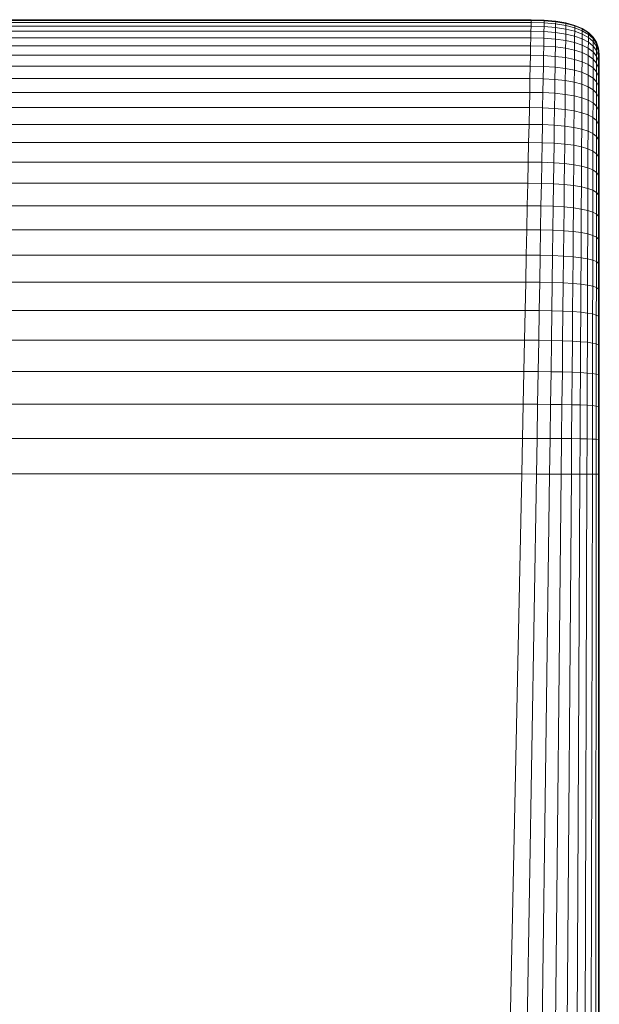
# Model space of a CAD drawing. Extents: x 180 to 9540, y 54 to 2910.
# Tile 77 of 82: x 8310 to 8342, y 1148 to 1202. Entities that reach past the tile are written whole.
import ezdxf
from ezdxf.xclip import XClip

# ---------------------------------------------------------------- set-up
doc = ezdxf.new("R2010")
doc.units = 0
doc.header["$MEASUREMENT"] = 0
doc.header["$XCLIPFRAME"] = 0
doc.layers.add('320-W Umeblowanie U_floe', color=7, linetype='Continuous')
doc.layers.add('820-G Rysunki Obrazki', color=7, linetype='Continuous')

# ---------------------------------------------------------------- blocks, each defined once
blk = doc.blocks.new('Rysunek_2_2', base_point=(4248.051, 809.799))
at = {"layer": '320-W Umeblowanie U_floe', "color": 150, "linetype": 'Continuous', "lineweight": 13, "ltscale": 0.5}
for p, q in [((8337.805, 1202.299), (8295.305, 1202.299)), ((8337.805, 1202.299), (8337.804, 1202.259)), ((8338.517, 1202.279), (8337.805, 1202.299)), ((8337.798, 1201.939), (8295.212, 1201.939)), ((8337.802, 1202.139), (8295.264, 1202.139)), ((8337.804, 1202.259), (8295.295, 1202.259)), ((8337.798, 1201.939), (8337.792, 1201.659)), ((8337.802, 1202.139), (8337.798, 1201.939)), ((8337.798, 1201.939), (8338.511, 1201.921)), ((8337.804, 1202.259), (8337.802, 1202.139)), ((8337.802, 1202.139), (8338.515, 1202.121)), ((8338.517, 1202.24), (8337.804, 1202.259)), ((8338.511, 1201.921), (8338.506, 1201.642)), ((8338.515, 1202.121), (8338.511, 1201.921)), ((8338.511, 1201.921), (8339.149, 1201.87)), ((8338.517, 1202.24), (8338.515, 1202.121)), ((8338.515, 1202.121), (8339.152, 1202.066)), ((8338.517, 1202.279), (8338.517, 1202.24)), ((8339.154, 1202.22), (8338.517, 1202.279)), ((8339.153, 1202.183), (8338.517, 1202.24)), ((8339.149, 1201.87), (8339.146, 1201.593)), ((8339.152, 1202.066), (8339.149, 1201.87)), ((8339.149, 1201.87), (8339.712, 1201.783)), ((8339.154, 1202.183), (8339.152, 1202.066)), ((8339.152, 1202.066), (8339.714, 1201.976)), ((8339.154, 1202.22), (8339.153, 1202.183)), ((8339.716, 1202.122), (8339.154, 1202.22)), ((8339.715, 1202.089), (8339.154, 1202.183)), ((8339.712, 1201.783), (8339.71, 1201.51)), ((8339.714, 1201.976), (8339.712, 1201.783)), ((8339.712, 1201.783), (8340.2, 1201.662)), ((8339.715, 1202.089), (8339.714, 1201.976)), ((8339.714, 1201.976), (8340.202, 1201.85)), ((8339.716, 1202.122), (8339.715, 1202.089)), ((8340.202, 1201.957), (8339.715, 1202.089)), ((8340.203, 1201.985), (8339.716, 1202.122)), ((8340.202, 1201.85), (8340.2, 1201.662)), ((8340.203, 1201.985), (8340.202, 1201.957)), ((8340.615, 1201.788), (8340.202, 1201.957)), ((8340.202, 1201.957), (8340.202, 1201.85)), ((8340.202, 1201.85), (8340.614, 1201.688)), ((8340.615, 1201.809), (8340.203, 1201.985)), ((8340.615, 1201.788), (8340.614, 1201.688)), ((8340.953, 1201.593), (8340.615, 1201.809)), ((8340.615, 1201.809), (8340.615, 1201.788)), ((8340.953, 1201.581), (8340.615, 1201.788)), ((8337.784, 1201.299), (8295.048, 1201.299)), ((8337.792, 1201.659), (8295.141, 1201.659)), ((8337.784, 1201.299), (8337.775, 1200.859)), ((8337.792, 1201.659), (8337.784, 1201.299)), ((8337.784, 1201.299), (8338.5, 1201.283)), ((8337.792, 1201.659), (8338.506, 1201.642)), ((8338.5, 1201.283), (8338.493, 1200.844)), ((8338.506, 1201.642), (8338.5, 1201.283)), ((8338.5, 1201.283), (8339.141, 1201.236)), ((8338.506, 1201.642), (8339.146, 1201.593)), ((8339.141, 1201.236), (8339.135, 1200.799)), ((8339.146, 1201.593), (8339.141, 1201.236)), ((8339.141, 1201.236), (8339.706, 1201.157)), ((8339.146, 1201.593), (8339.71, 1201.51)), ((8339.71, 1201.51), (8339.706, 1201.157)), ((8339.71, 1201.51), (8340.198, 1201.395)), ((8340.198, 1201.395), (8340.196, 1201.047)), ((8340.2, 1201.662), (8340.198, 1201.395)), ((8340.198, 1201.395), (8340.612, 1201.246)), ((8340.2, 1201.662), (8340.613, 1201.507)), ((8340.612, 1201.246), (8340.61, 1200.906)), ((8340.613, 1201.507), (8340.612, 1201.246)), ((8340.612, 1201.246), (8340.951, 1201.065)), ((8340.614, 1201.688), (8340.613, 1201.507)), ((8340.613, 1201.507), (8340.952, 1201.317)), ((8340.614, 1201.688), (8340.952, 1201.489)), ((8340.952, 1201.317), (8340.951, 1201.065)), ((8340.953, 1201.581), (8340.952, 1201.489)), ((8340.952, 1201.489), (8340.952, 1201.317)), ((8340.952, 1201.489), (8341.216, 1201.255)), ((8340.952, 1201.317), (8341.215, 1201.093)), ((8341.216, 1201.338), (8340.953, 1201.593)), ((8340.953, 1201.593), (8340.953, 1201.581)), ((8341.216, 1201.336), (8340.953, 1201.581)), ((8341.216, 1201.255), (8341.215, 1201.093)), ((8341.243, 1201.296), (8341.216, 1201.338)), ((8341.404, 1201.054), (8341.216, 1201.336)), ((8341.216, 1201.336), (8341.216, 1201.255)), ((8341.216, 1201.255), (8341.404, 1200.984)), ((8337.775, 1200.859), (8294.935, 1200.859)), ((8337.775, 1200.859), (8337.764, 1200.339)), ((8337.775, 1200.859), (8338.493, 1200.844)), ((8338.493, 1200.844), (8338.484, 1200.324)), ((8338.493, 1200.844), (8339.135, 1200.799)), ((8339.135, 1200.799), (8339.128, 1200.282)), ((8339.135, 1200.799), (8339.701, 1200.724)), ((8339.701, 1200.724), (8339.696, 1200.211)), ((8339.706, 1201.157), (8339.701, 1200.724)), ((8339.701, 1200.724), (8340.192, 1200.619)), ((8339.706, 1201.157), (8340.196, 1201.047)), ((8340.196, 1201.047), (8340.192, 1200.619)), ((8340.196, 1201.047), (8340.61, 1200.906)), ((8340.61, 1200.906), (8340.608, 1200.485)), ((8340.61, 1200.906), (8340.95, 1200.733)), ((8340.95, 1200.733), (8340.948, 1200.32)), ((8340.951, 1201.065), (8340.95, 1200.733)), ((8340.95, 1200.733), (8341.214, 1200.528)), ((8340.951, 1201.065), (8341.215, 1200.85)), ((8341.215, 1200.85), (8341.214, 1200.528)), ((8341.215, 1201.093), (8341.215, 1200.85)), ((8341.215, 1201.093), (8341.404, 1200.834)), ((8341.215, 1200.85), (8341.404, 1200.603)), ((8341.517, 1200.734), (8341.404, 1201.054)), ((8341.404, 1201.054), (8341.404, 1200.984)), ((8341.404, 1200.984), (8341.404, 1200.834)), ((8341.404, 1200.984), (8341.517, 1200.677)), ((8341.404, 1200.834), (8341.404, 1200.603)), ((8341.404, 1200.834), (8341.517, 1200.54)), ((8341.555, 1200.376), (8341.517, 1200.734)), ((8341.517, 1200.734), (8341.517, 1200.677)), ((8341.517, 1200.677), (8341.517, 1200.54)), ((8341.517, 1200.677), (8341.555, 1200.334)), ((8337.764, 1200.339), (8294.801, 1200.339)), ((8337.764, 1200.339), (8337.752, 1199.739)), ((8337.764, 1200.339), (8338.484, 1200.324)), ((8338.484, 1200.324), (8338.474, 1199.725)), ((8338.484, 1200.324), (8339.128, 1200.282)), ((8339.128, 1200.282), (8339.12, 1199.685)), ((8339.128, 1200.282), (8339.696, 1200.211)), ((8339.696, 1200.211), (8339.69, 1199.618)), ((8339.696, 1200.211), (8340.189, 1200.112)), ((8340.192, 1200.619), (8340.189, 1200.112)), ((8340.192, 1200.619), (8340.608, 1200.485)), ((8340.608, 1200.485), (8340.606, 1199.984)), ((8340.608, 1200.485), (8340.948, 1200.32)), ((8340.948, 1200.32), (8340.947, 1199.828)), ((8340.948, 1200.32), (8341.213, 1200.126)), ((8341.214, 1200.528), (8341.213, 1200.126)), ((8341.214, 1200.528), (8341.403, 1200.292)), ((8341.404, 1200.603), (8341.403, 1200.292)), ((8341.403, 1200.292), (8341.403, 1199.901)), ((8341.403, 1200.292), (8341.517, 1200.025)), ((8341.404, 1200.603), (8341.517, 1200.323)), ((8341.517, 1200.54), (8341.517, 1200.323)), ((8341.517, 1200.54), (8341.555, 1200.212)), ((8341.517, 1200.323), (8341.517, 1200.025)), ((8341.517, 1200.323), (8341.555, 1200.009)), ((8341.555, 1200.376), (8341.555, 1200.334)), ((8341.555, 1200.334), (8341.555, 1200.212)), ((8341.555, 1200.212), (8341.555, 1200.009)), ((8337.752, 1199.739), (8294.647, 1199.739)), ((8337.752, 1199.739), (8337.738, 1199.059)), ((8337.752, 1199.739), (8338.474, 1199.725)), ((8338.474, 1199.725), (8338.463, 1199.046)), ((8338.474, 1199.725), (8339.12, 1199.685)), ((8339.12, 1199.685), (8339.111, 1199.008)), ((8339.12, 1199.685), (8339.69, 1199.618)), ((8339.69, 1199.618), (8339.683, 1198.945)), ((8339.69, 1199.618), (8340.184, 1199.524)), ((8340.189, 1200.112), (8340.184, 1199.524)), ((8340.189, 1200.112), (8340.606, 1199.984)), ((8340.606, 1199.984), (8340.602, 1199.403)), ((8340.606, 1199.984), (8340.947, 1199.828)), ((8340.947, 1199.828), (8340.945, 1199.255)), ((8340.947, 1199.828), (8341.213, 1199.643)), ((8341.213, 1199.643), (8341.212, 1199.08)), ((8341.213, 1200.126), (8341.213, 1199.643)), ((8341.213, 1200.126), (8341.403, 1199.901)), ((8341.213, 1199.643), (8341.403, 1199.43)), ((8341.403, 1199.901), (8341.403, 1199.43)), ((8341.403, 1199.901), (8341.517, 1199.647)), ((8341.517, 1200.025), (8341.517, 1199.647)), ((8341.517, 1200.025), (8341.555, 1199.726)), ((8341.517, 1199.647), (8341.517, 1199.189)), ((8341.517, 1199.647), (8341.555, 1199.363)), ((8341.555, 1200.009), (8341.555, 1199.726)), ((8341.555, 1199.726), (8341.555, 1199.363)), ((8337.738, 1199.059), (8294.472, 1199.059)), ((8337.738, 1199.059), (8337.722, 1198.299)), ((8337.738, 1199.059), (8338.463, 1199.046)), ((8340.184, 1199.524), (8340.179, 1198.856)), ((8340.184, 1199.524), (8340.602, 1199.403)), ((8340.602, 1199.403), (8340.599, 1198.742)), ((8340.602, 1199.403), (8340.945, 1199.255)), ((8340.945, 1199.255), (8340.943, 1198.602)), ((8340.945, 1199.255), (8341.212, 1199.08)), ((8341.212, 1199.08), (8341.21, 1198.438)), ((8341.212, 1199.08), (8341.402, 1198.879)), ((8341.403, 1199.43), (8341.402, 1198.879)), ((8341.403, 1199.43), (8341.517, 1199.189)), ((8341.517, 1199.189), (8341.517, 1198.651)), ((8341.517, 1199.189), (8341.555, 1198.919)), ((8341.555, 1199.363), (8341.555, 1198.919)), ((8338.463, 1199.046), (8338.45, 1198.287)), ((8338.463, 1199.046), (8339.111, 1199.008)), ((8339.111, 1199.008), (8339.101, 1198.251)), ((8339.111, 1199.008), (8339.683, 1198.945)), ((8339.683, 1198.945), (8339.676, 1198.191)), ((8339.683, 1198.945), (8340.179, 1198.856)), ((8340.179, 1198.856), (8340.174, 1198.108)), ((8340.179, 1198.856), (8340.599, 1198.742)), ((8340.599, 1198.742), (8340.595, 1198.001)), ((8340.599, 1198.742), (8340.943, 1198.602)), ((8340.943, 1198.602), (8340.94, 1197.87)), ((8340.943, 1198.602), (8341.21, 1198.438)), ((8341.402, 1198.879), (8341.402, 1198.248)), ((8341.402, 1198.879), (8341.517, 1198.651)), ((8341.517, 1198.651), (8341.517, 1198.032)), ((8341.517, 1198.651), (8341.555, 1198.395)), ((8341.555, 1198.919), (8341.555, 1198.395)), ((8337.722, 1198.299), (8294.277, 1198.299)), ((8337.722, 1198.299), (8337.704, 1197.459)), ((8337.722, 1198.299), (8338.45, 1198.287)), ((8338.45, 1198.287), (8338.436, 1197.448)), ((8338.45, 1198.287), (8339.101, 1198.251)), ((8339.101, 1198.251), (8339.09, 1197.414)), ((8339.101, 1198.251), (8339.676, 1198.191)), ((8339.676, 1198.191), (8339.667, 1197.358)), ((8339.676, 1198.191), (8340.174, 1198.108)), ((8340.174, 1198.108), (8340.167, 1197.28)), ((8340.174, 1198.108), (8340.595, 1198.001)), ((8340.595, 1198.001), (8340.591, 1197.18)), ((8340.595, 1198.001), (8340.94, 1197.87)), ((8341.21, 1198.438), (8341.209, 1197.715)), ((8341.21, 1198.438), (8341.402, 1198.248)), ((8341.402, 1198.248), (8341.401, 1197.536)), ((8341.402, 1198.248), (8341.517, 1198.032)), ((8341.517, 1198.032), (8341.517, 1197.334)), ((8341.517, 1198.032), (8341.555, 1197.791)), ((8341.555, 1198.395), (8341.555, 1197.791)), ((8337.704, 1197.459), (8294.061, 1197.459)), ((8337.704, 1197.459), (8337.685, 1196.539)), ((8337.704, 1197.459), (8338.436, 1197.448)), ((8338.436, 1197.448), (8338.42, 1196.528)), ((8338.436, 1197.448), (8339.09, 1197.414)), ((8340.94, 1197.87), (8340.938, 1197.057)), ((8340.94, 1197.87), (8341.209, 1197.715)), ((8341.209, 1197.715), (8341.207, 1196.912)), ((8341.209, 1197.715), (8341.401, 1197.536)), ((8341.401, 1197.536), (8341.4, 1196.745)), ((8341.401, 1197.536), (8341.517, 1197.334)), ((8341.555, 1197.791), (8341.555, 1197.107)), ((8339.09, 1197.414), (8339.078, 1196.497)), ((8339.09, 1197.414), (8339.667, 1197.358)), ((8339.667, 1197.358), (8339.658, 1196.445)), ((8339.667, 1197.358), (8340.167, 1197.28)), ((8340.167, 1197.28), (8340.161, 1196.372)), ((8340.167, 1197.28), (8340.591, 1197.18)), ((8340.591, 1197.18), (8340.586, 1196.279)), ((8340.591, 1197.18), (8340.938, 1197.057)), ((8340.938, 1197.057), (8340.935, 1196.165)), ((8340.938, 1197.057), (8341.207, 1196.912)), ((8341.207, 1196.912), (8341.206, 1196.029)), ((8341.207, 1196.912), (8341.4, 1196.745)), ((8341.517, 1197.334), (8341.516, 1196.555)), ((8341.517, 1197.334), (8341.555, 1197.107)), ((8341.555, 1197.107), (8341.555, 1196.343)), ((8337.685, 1196.539), (8293.825, 1196.539)), ((8337.685, 1196.539), (8337.664, 1195.539)), ((8337.685, 1196.539), (8338.42, 1196.528)), ((8338.42, 1196.528), (8338.403, 1195.529)), ((8338.42, 1196.528), (8339.078, 1196.497)), ((8339.078, 1196.497), (8339.064, 1195.5)), ((8339.078, 1196.497), (8339.658, 1196.445)), ((8339.658, 1196.445), (8339.648, 1195.452)), ((8339.658, 1196.445), (8340.161, 1196.372)), ((8340.161, 1196.372), (8340.153, 1195.385)), ((8340.161, 1196.372), (8340.586, 1196.279)), ((8341.4, 1196.745), (8341.4, 1195.874)), ((8341.4, 1196.745), (8341.516, 1196.555)), ((8341.516, 1196.555), (8341.516, 1195.697)), ((8341.516, 1196.555), (8341.555, 1196.343)), ((8341.555, 1196.343), (8341.555, 1195.499)), ((8340.586, 1196.279), (8340.581, 1195.299)), ((8340.586, 1196.279), (8340.935, 1196.165)), ((8340.935, 1196.165), (8340.931, 1195.193)), ((8340.935, 1196.165), (8341.206, 1196.029)), ((8341.206, 1196.029), (8341.204, 1195.069)), ((8341.206, 1196.029), (8341.4, 1195.874)), ((8341.4, 1195.874), (8341.399, 1194.925)), ((8341.4, 1195.874), (8341.516, 1195.697)), ((8337.664, 1195.539), (8293.568, 1195.539)), ((8337.664, 1195.539), (8337.642, 1194.459)), ((8337.664, 1195.539), (8338.403, 1195.529)), ((8338.403, 1195.529), (8338.385, 1194.45)), ((8338.403, 1195.529), (8339.064, 1195.5)), ((8339.064, 1195.5), (8339.05, 1194.424)), ((8339.064, 1195.5), (8339.648, 1195.452)), ((8339.648, 1195.452), (8339.637, 1194.38)), ((8339.648, 1195.452), (8340.153, 1195.385)), ((8340.153, 1195.385), (8340.145, 1194.318)), ((8340.153, 1195.385), (8340.581, 1195.299)), ((8340.581, 1195.299), (8340.576, 1194.239)), ((8340.581, 1195.299), (8340.931, 1195.193)), ((8341.516, 1195.697), (8341.516, 1194.762)), ((8341.516, 1195.697), (8341.555, 1195.499)), ((8341.555, 1195.499), (8341.555, 1194.579)), ((8340.931, 1195.193), (8340.928, 1194.143)), ((8340.931, 1195.193), (8341.204, 1195.069)), ((8341.204, 1195.069), (8341.202, 1194.029)), ((8341.204, 1195.069), (8341.399, 1194.925)), ((8341.399, 1194.925), (8341.398, 1193.897)), ((8341.399, 1194.925), (8341.516, 1194.762)), ((8341.516, 1194.762), (8341.516, 1193.748)), ((8341.516, 1194.762), (8341.555, 1194.579)), ((8337.642, 1194.459), (8293.291, 1194.459)), ((8337.642, 1194.459), (8337.618, 1193.299)), ((8337.642, 1194.459), (8338.385, 1194.45)), ((8338.385, 1194.45), (8338.366, 1193.291)), ((8338.385, 1194.45), (8339.05, 1194.424)), ((8339.05, 1194.424), (8339.035, 1193.267)), ((8339.05, 1194.424), (8339.637, 1194.38)), ((8339.637, 1194.38), (8339.625, 1193.227)), ((8339.637, 1194.38), (8340.145, 1194.318)), ((8340.145, 1194.318), (8340.137, 1193.171)), ((8340.145, 1194.318), (8340.576, 1194.239)), ((8340.576, 1194.239), (8340.57, 1193.1)), ((8340.576, 1194.239), (8340.928, 1194.143)), ((8341.555, 1194.579), (8341.555, 1193.582)), ((8340.928, 1194.143), (8340.924, 1193.012)), ((8340.928, 1194.143), (8341.202, 1194.029)), ((8341.202, 1194.029), (8341.2, 1192.909)), ((8341.202, 1194.029), (8341.398, 1193.897)), ((8341.398, 1193.897), (8341.397, 1192.79)), ((8341.398, 1193.897), (8341.516, 1193.748)), ((8341.516, 1193.748), (8341.516, 1192.655)), ((8341.516, 1193.748), (8341.555, 1193.582)), ((8337.618, 1193.299), (8292.992, 1193.299)), ((8337.618, 1193.299), (8337.592, 1192.059)), ((8337.618, 1193.299), (8338.366, 1193.291)), ((8338.366, 1193.291), (8338.345, 1192.052)), ((8338.366, 1193.291), (8339.035, 1193.267)), ((8339.035, 1193.267), (8339.018, 1192.03)), ((8339.035, 1193.267), (8339.625, 1193.227)), ((8339.625, 1193.227), (8339.612, 1191.994)), ((8339.625, 1193.227), (8340.137, 1193.171)), ((8340.137, 1193.171), (8340.127, 1191.944)), ((8340.137, 1193.171), (8340.57, 1193.1)), ((8340.57, 1193.1), (8340.563, 1191.88)), ((8340.57, 1193.1), (8340.924, 1193.012)), ((8341.555, 1193.582), (8341.555, 1192.504)), ((8340.924, 1193.012), (8340.92, 1191.802)), ((8340.924, 1193.012), (8341.2, 1192.909)), ((8341.2, 1192.909), (8341.198, 1191.709)), ((8341.2, 1192.909), (8341.397, 1192.79)), ((8341.397, 1192.79), (8341.396, 1191.602)), ((8341.397, 1192.79), (8341.516, 1192.655)), ((8341.516, 1192.655), (8341.515, 1191.481)), ((8341.516, 1192.655), (8341.555, 1192.504)), ((8337.592, 1192.059), (8292.674, 1192.059)), ((8337.592, 1192.059), (8337.564, 1190.739)), ((8337.592, 1192.059), (8338.345, 1192.052)), ((8338.345, 1192.052), (8338.322, 1190.732)), ((8338.345, 1192.052), (8339.018, 1192.03)), ((8339.018, 1192.03), (8339.001, 1190.713)), ((8339.018, 1192.03), (8339.612, 1191.994)), ((8341.555, 1192.504), (8341.555, 1191.345)), ((8339.612, 1191.994), (8339.599, 1190.682)), ((8339.612, 1191.994), (8340.127, 1191.944)), ((8340.127, 1191.944), (8340.118, 1190.637)), ((8340.127, 1191.944), (8340.563, 1191.88)), ((8340.563, 1191.88), (8340.557, 1190.58)), ((8340.563, 1191.88), (8340.92, 1191.802)), ((8340.92, 1191.802), (8340.916, 1190.511)), ((8340.92, 1191.802), (8341.198, 1191.709)), ((8341.198, 1191.709), (8341.195, 1190.429)), ((8341.198, 1191.709), (8341.396, 1191.602)), ((8341.396, 1191.602), (8341.395, 1190.334)), ((8341.396, 1191.602), (8341.515, 1191.481)), ((8341.515, 1191.481), (8341.515, 1190.226)), ((8341.515, 1191.481), (8341.555, 1191.345)), ((8341.555, 1191.345), (8341.555, 1190.106)), ((8337.564, 1190.739), (8292.335, 1190.739)), ((8337.564, 1190.739), (8337.535, 1189.339)), ((8337.564, 1190.739), (8338.322, 1190.732)), ((8338.322, 1190.732), (8338.299, 1189.333)), ((8338.322, 1190.732), (8339.001, 1190.713)), ((8339.001, 1190.713), (8338.982, 1189.317)), ((8339.001, 1190.713), (8339.599, 1190.682)), ((8339.599, 1190.682), (8339.585, 1189.289)), ((8339.599, 1190.682), (8340.118, 1190.637)), ((8340.118, 1190.637), (8340.107, 1189.25)), ((8340.118, 1190.637), (8340.557, 1190.58)), ((8340.557, 1190.58), (8340.549, 1189.2)), ((8340.557, 1190.58), (8340.916, 1190.511)), ((8340.916, 1190.511), (8340.911, 1189.14)), ((8340.916, 1190.511), (8341.195, 1190.429)), ((8341.195, 1190.429), (8341.193, 1189.068)), ((8341.195, 1190.429), (8341.395, 1190.334)), ((8341.395, 1190.334), (8341.394, 1188.985)), ((8341.395, 1190.334), (8341.515, 1190.226)), ((8341.515, 1190.226), (8341.515, 1188.891)), ((8341.515, 1190.226), (8341.555, 1190.106)), ((8341.555, 1190.106), (8341.555, 1188.786)), ((8337.535, 1189.339), (8291.975, 1189.339)), ((8337.535, 1189.339), (8337.504, 1187.859)), ((8337.535, 1189.339), (8338.299, 1189.333)), ((8338.299, 1189.333), (8338.274, 1187.854)), ((8338.299, 1189.333), (8338.982, 1189.317)), ((8338.982, 1189.317), (8338.962, 1187.84)), ((8338.982, 1189.317), (8339.585, 1189.289)), ((8339.585, 1189.289), (8339.57, 1187.816)), ((8339.585, 1189.289), (8340.107, 1189.25)), ((8340.107, 1189.25), (8340.096, 1187.783)), ((8340.107, 1189.25), (8340.549, 1189.2)), ((8340.549, 1189.2), (8340.542, 1187.74)), ((8340.549, 1189.2), (8340.911, 1189.14)), ((8340.911, 1189.14), (8340.906, 1187.688)), ((8340.911, 1189.14), (8341.193, 1189.068)), ((8341.193, 1189.068), (8341.19, 1187.627)), ((8341.193, 1189.068), (8341.394, 1188.985)), ((8341.394, 1188.985), (8341.393, 1187.556)), ((8341.394, 1188.985), (8341.515, 1188.891)), ((8341.515, 1188.891), (8341.514, 1187.475)), ((8341.515, 1188.891), (8341.555, 1188.786)), ((8341.555, 1188.786), (8341.555, 1187.385)), ((8337.504, 1187.859), (8291.595, 1187.859)), ((8337.504, 1187.859), (8337.472, 1186.299)), ((8337.504, 1187.859), (8338.274, 1187.854)), ((8338.274, 1187.854), (8338.247, 1186.295)), ((8338.274, 1187.854), (8338.962, 1187.84)), ((8338.962, 1187.84), (8338.941, 1186.283)), ((8338.962, 1187.84), (8339.57, 1187.816)), ((8339.57, 1187.816), (8339.554, 1186.263)), ((8339.57, 1187.816), (8340.096, 1187.783)), ((8340.096, 1187.783), (8340.085, 1186.236)), ((8340.096, 1187.783), (8340.542, 1187.74)), ((8340.542, 1187.74), (8340.534, 1186.2)), ((8340.542, 1187.74), (8340.906, 1187.688)), ((8340.906, 1187.688), (8340.901, 1186.157)), ((8340.906, 1187.688), (8341.19, 1187.627)), ((8341.19, 1187.627), (8341.187, 1186.106)), ((8341.19, 1187.627), (8341.393, 1187.556)), ((8341.393, 1187.556), (8341.391, 1186.046)), ((8341.393, 1187.556), (8341.514, 1187.475)), ((8341.514, 1187.475), (8341.514, 1185.98)), ((8341.514, 1187.475), (8341.555, 1187.385)), ((8341.555, 1187.385), (8341.555, 1185.905)), ((8337.472, 1186.299), (8291.194, 1186.299)), ((8337.472, 1186.299), (8337.438, 1184.659)), ((8337.472, 1186.299), (8338.247, 1186.295)), ((8338.247, 1186.295), (8338.22, 1184.655)), ((8338.247, 1186.295), (8338.941, 1186.283)), ((8338.941, 1186.283), (8338.92, 1184.646)), ((8338.941, 1186.283), (8339.554, 1186.263)), ((8339.554, 1186.263), (8339.537, 1184.63)), ((8339.554, 1186.263), (8340.085, 1186.236)), ((8340.085, 1186.236), (8340.072, 1184.608)), ((8340.085, 1186.236), (8340.534, 1186.2)), ((8340.534, 1186.2), (8340.525, 1184.58)), ((8340.534, 1186.2), (8340.901, 1186.157)), ((8340.901, 1186.157), (8340.896, 1184.545)), ((8340.901, 1186.157), (8341.187, 1186.106)), ((8341.187, 1186.106), (8341.184, 1184.504)), ((8341.187, 1186.106), (8341.391, 1186.046)), ((8341.391, 1186.046), (8341.39, 1184.457)), ((8341.391, 1186.046), (8341.514, 1185.98)), ((8341.514, 1185.98), (8341.514, 1184.403)), ((8341.514, 1185.98), (8341.555, 1185.905)), ((8341.555, 1185.905), (8341.555, 1184.344)), ((8337.438, 1184.659), (8290.772, 1184.659)), ((8337.438, 1184.659), (8337.402, 1182.939)), ((8337.438, 1184.659), (8338.22, 1184.655)), ((8338.22, 1184.655), (8338.191, 1182.936)), ((8338.22, 1184.655), (8338.92, 1184.646)), ((8338.92, 1184.646), (8338.897, 1182.929)), ((8338.92, 1184.646), (8339.537, 1184.63)), ((8339.537, 1184.63), (8339.52, 1182.917)), ((8339.537, 1184.63), (8340.072, 1184.608)), ((8340.072, 1184.608), (8340.06, 1182.901)), ((8340.072, 1184.608), (8340.525, 1184.58)), ((8340.525, 1184.58), (8340.516, 1182.88)), ((8340.525, 1184.58), (8340.896, 1184.545)), ((8340.896, 1184.545), (8340.89, 1182.854)), ((8340.896, 1184.545), (8341.184, 1184.504)), ((8341.184, 1184.504), (8341.181, 1182.823)), ((8341.184, 1184.504), (8341.39, 1184.457)), ((8341.39, 1184.457), (8341.389, 1182.787)), ((8341.39, 1184.457), (8341.514, 1184.403)), ((8341.514, 1184.403), (8341.513, 1182.747)), ((8341.514, 1184.403), (8341.555, 1184.344)), ((8341.555, 1184.344), (8341.555, 1182.702)), ((8337.402, 1182.939), (8290.331, 1182.939)), ((8337.402, 1182.939), (8337.364, 1181.139)), ((8337.402, 1182.939), (8338.191, 1182.936)), ((8338.191, 1182.936), (8338.16, 1181.137)), ((8338.191, 1182.936), (8338.897, 1182.929)), ((8338.897, 1182.929), (8338.873, 1181.132)), ((8338.897, 1182.929), (8339.52, 1182.917)), ((8339.52, 1182.917), (8339.501, 1181.124)), ((8339.52, 1182.917), (8340.06, 1182.901)), ((8340.06, 1182.901), (8340.046, 1181.113)), ((8340.06, 1182.901), (8340.516, 1182.88)), ((8340.516, 1182.88), (8340.507, 1181.099)), ((8340.516, 1182.88), (8340.89, 1182.854)), ((8340.89, 1182.854), (8340.884, 1181.082)), ((8340.89, 1182.854), (8341.181, 1182.823)), ((8341.181, 1182.823), (8341.178, 1181.061)), ((8341.181, 1182.823), (8341.389, 1182.787)), ((8341.389, 1182.787), (8341.387, 1181.038)), ((8341.389, 1182.787), (8341.513, 1182.747)), ((8341.513, 1182.747), (8341.513, 1181.011)), ((8341.513, 1182.747), (8341.555, 1182.702)), ((8341.555, 1182.702), (8341.555, 1180.981)), ((8337.364, 1181.139), (8289.868, 1181.139)), ((8337.364, 1181.139), (8337.325, 1179.259)), ((8337.364, 1181.139), (8338.16, 1181.137)), ((8338.16, 1181.137), (8338.129, 1179.258)), ((8338.16, 1181.137), (8338.873, 1181.132)), ((8338.873, 1181.132), (8338.848, 1179.255)), ((8338.873, 1181.132), (8339.501, 1181.124)), ((8339.501, 1181.124), (8339.482, 1179.252)), ((8339.501, 1181.124), (8340.046, 1181.113)), ((8340.046, 1181.113), (8340.032, 1179.246)), ((8340.046, 1181.113), (8340.507, 1181.099)), ((8340.507, 1181.099), (8340.497, 1179.239)), ((8340.507, 1181.099), (8340.884, 1181.082)), ((8340.884, 1181.082), (8340.878, 1179.23)), ((8340.884, 1181.082), (8341.178, 1181.061)), ((8341.178, 1181.061), (8341.174, 1179.22)), ((8341.178, 1181.061), (8341.387, 1181.038)), ((8341.387, 1181.038), (8341.386, 1179.208)), ((8341.387, 1181.038), (8341.513, 1181.011)), ((8341.513, 1181.011), (8341.513, 1179.194)), ((8341.513, 1181.011), (8341.555, 1180.981)), ((8341.555, 1180.981), (8341.555, 1179.179)), ((8337.325, 1179.259), (8289.385, 1179.259)), ((8337.325, 1179.259), (8337.284, 1177.299)), ((8337.325, 1179.259), (8338.129, 1179.258)), ((8338.129, 1179.258), (8338.096, 1177.298)), ((8338.129, 1179.258), (8338.848, 1179.255)), ((8338.848, 1179.255), (8338.822, 1177.298)), ((8338.848, 1179.255), (8339.482, 1179.252)), ((8339.482, 1179.252), (8339.462, 1177.297)), ((8339.482, 1179.252), (8340.032, 1179.246)), ((8340.032, 1179.246), (8340.018, 1177.295)), ((8340.032, 1179.246), (8340.497, 1179.239)), ((8340.497, 1179.239), (8340.487, 1177.294)), ((8340.497, 1179.239), (8340.878, 1179.23)), ((8340.878, 1179.23), (8340.872, 1177.291)), ((8341.174, 1179.22), (8340.878, 1179.23)), ((8341.171, 1177.289), (8341.174, 1179.22)), ((8341.386, 1179.208), (8341.174, 1179.22)), ((8341.384, 1177.286), (8341.386, 1179.208)), ((8341.513, 1179.194), (8341.386, 1179.208)), ((8341.512, 1177.282), (8341.513, 1179.194)), ((8341.555, 1179.179), (8341.513, 1179.194)), ((8341.555, 1177.279), (8341.555, 1179.179)), ((8288.881, 1177.299), (8337.284, 1177.299)), ((8337.284, 1177.299), (8335.144, 1074.578)), ((8338.096, 1177.298), (8336.251, 1067.975)), ((8338.822, 1177.298), (8337.28, 1061.677)), ((8338.096, 1177.298), (8337.284, 1177.299)), ((8338.822, 1177.298), (8338.096, 1177.298)), ((8339.462, 1177.297), (8338.221, 1055.706)), ((8339.462, 1177.297), (8338.822, 1177.298)), ((8340.018, 1177.295), (8339.062, 1049.832)), ((8340.018, 1177.295), (8339.462, 1177.297)), ((8340.487, 1177.294), (8339.797, 1044.685)), ((8340.487, 1177.294), (8340.018, 1177.295)), ((8340.872, 1177.291), (8340.413, 1039.595)), ((8340.872, 1177.291), (8340.487, 1177.294)), ((8341.171, 1177.289), (8340.872, 1177.291)), ((8341.171, 1177.289), (8340.904, 1035.342)), ((8341.384, 1177.286), (8341.171, 1177.289)), ((8341.384, 1177.286), (8341.265, 1034.826)), ((8341.512, 1177.282), (8341.384, 1177.286)), ((8341.512, 1177.282), (8341.483, 1034.834)), ((8341.555, 1177.279), (8341.512, 1177.282)), ((8341.555, 1034.842), (8341.555, 1177.279))]:
    blk.add_line(p, q, dxfattribs=at)

msp = doc.modelspace()

# ---------------------------------------------------------------- block references
at = {"layer": '820-G Rysunki Obrazki', "color": 7, "linetype": 'Continuous', "lineweight": 13, "ltscale": 0.1}
ref = msp.add_blockref('Rysunek_2_2', (4248.051, 809.799), dxfattribs=at)
XClip(ref).set_block_clipping_path([(4133.6196216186, 305.1003815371), (8557.1514411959, 2650.020916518)])

doc.saveas('drawing.dxf')
